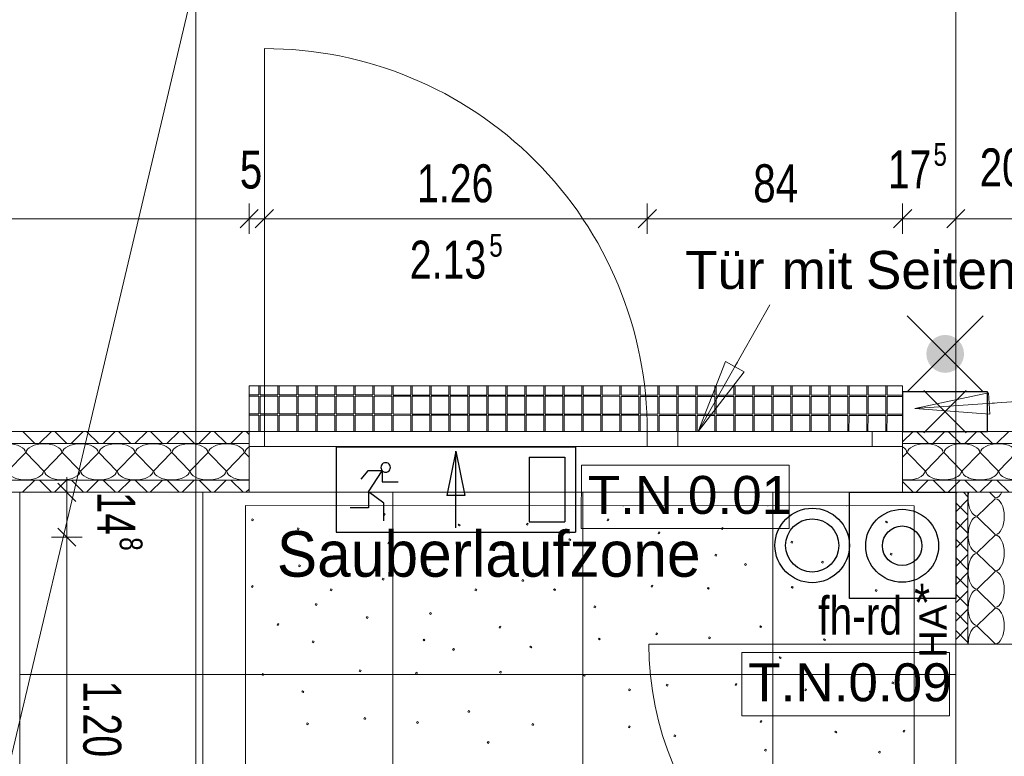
# Model space of a CAD drawing. Extents: x 1101 to 1942, y 41 to 882.
# Tile 91 of 113: x 1412 to 1477, y 736 to 785. Entities that reach past the tile are written whole.
import ezdxf
from ezdxf.lldxf.tags import DXFTag

# ---------------------------------------------------------------- set-up
doc = ezdxf.new("R2010")
doc.units = 0
doc.layers.get('0').update_dxf_attribs({"lineweight": 13})
for name, color, linetype, lineweight in [('Axen', 7, 'Continuous', 25), ('Beschriftung', 7, 'Continuous', 25), ('Boden', 7, 'Continuous', 25), ('Deckenspiegel', 7, 'Continuous', 25), ('Fullfläche', 7, 'Continuous', 25), ('Maßlinien', 7, 'Continuous', 25), ('Treppen', 7, 'Continuous', 25), ('Türen-A03CP7E11H', 7, 'Continuous', 25), ('Wände', 7, 'Continuous', 25)]:
    doc.layers.add(name, color=color, linetype=linetype, lineweight=lineweight)
for name, color, linetype, lineweight, true_color in [('BI_E_Einbruchmeldeanlagen', 5, 'Continuous', 25, 0x0000ff), ('BI_E_Licht', 7, 'Continuous', 25, 0xff6600), ('BI_E_Sicherheitsleuchten', 3, 'Continuous', 25, 0x00ff00), ('BI_E_Starkstrom', 1, 'Continuous', 25, 0xff0000)]:
    doc.layers.add(name, color=color, linetype=linetype, lineweight=lineweight, true_color=true_color)
doc.styles.get("Standard").update_dxf_attribs({"font": 'arial.ttf'})
tags = doc.linetypes.add('ALL_S25', pattern=[0.001, 0, -0.001]).pattern_tags.tags
tags[6:7] = [DXFTag(74, 4), DXFTag(75, 0), DXFTag(340, '0'), DXFTag(46, 1.0), DXFTag(50, 0.0), DXFTag(44, 0.0), DXFTag(45, 0.0)]
tags[4:5] = [DXFTag(74, 4), DXFTag(75, 0), DXFTag(340, '0'), DXFTag(46, 1.0), DXFTag(50, 0.0), DXFTag(44, 0.0), DXFTag(45, 0.0)]
tags = doc.linetypes.add('PUNKT2_S9-A03CP7E21H', pattern=[0.001, 0, -0.001]).pattern_tags.tags
tags[6:7] = [DXFTag(74, 4), DXFTag(75, 0), DXFTag(340, '0'), DXFTag(46, 1.0), DXFTag(50, 0.0), DXFTag(44, 0.0), DXFTag(45, 0.0)]
tags[4:5] = [DXFTag(74, 4), DXFTag(75, 0), DXFTag(340, '0'), DXFTag(46, 1.0), DXFTag(50, 0.0), DXFTag(44, 0.0), DXFTag(45, 0.0)]

# ---------------------------------------------------------------- blocks, each defined once
blk = doc.blocks.new('Referenz-A03CP7E41H', base_point=(1127.794, 89.807))
at = {"layer": 'Axen', "color": 0, "linetype": 'ALL_S25', "lineweight": -2, "ltscale": 0.13}
for p, q in [((1423.498, 90.134), (1423.498, 825.648)), ((1473.498, 90.134), (1473.498, 825.648)), ((1661.911, 757.448), (1222.401, 757.448))]:
    blk.add_line(p, q, dxfattribs=at)
at = {"layer": 'Beschriftung', "color": 0, "lineweight": -2}
for p, q in [((1406.928, 717.399), (1437.188, 845.28)), ((1456.537, 757.448), (1461.253, 765.776)), ((1470.798, 758.948), (1523.776, 762.612)), ((1456.537, 757.448), (1458.342, 762.056)), ((1456.537, 757.448), (1458.342, 762.056)), ((1458.342, 762.056), (1459.561, 761.367)), ((1458.342, 762.056), (1459.561, 761.367)), ((1458.951, 761.712), (1459.124, 762.016)), ((1459.561, 761.367), (1456.537, 757.448)), ((1459.561, 761.367), (1456.537, 757.448)), ((1470.798, 758.948), (1475.638, 759.984)), ((1470.798, 758.948), (1475.638, 759.984)), ((1475.638, 759.984), (1475.734, 758.587)), ((1475.638, 759.984), (1475.734, 758.587)), ((1475.734, 758.587), (1470.798, 758.948)), ((1475.734, 758.587), (1470.798, 758.948)), ((1475.686, 759.286), (1476.035, 759.31)), ((1448.856, 755.233), (1448.855, 751.066)), ((1462.527, 755.231), (1448.856, 755.233)), ((1462.527, 751.065), (1462.527, 755.231)), ((1448.855, 751.066), (1462.527, 751.065)), ((1459.419, 742.902), (1459.418, 738.736)), ((1473.091, 742.901), (1459.419, 742.902)), ((1473.09, 738.734), (1473.091, 742.901)), ((1459.418, 738.736), (1473.09, 738.734))]:
    blk.add_line(p, q, dxfattribs=at)
at = {"layer": 'Boden', "color": 0, "lineweight": -2}
for p, q in [((1469.998, 760.448), (1426.998, 760.448)), ((1426.998, 760.448), (1426.998, 757.448)), ((1427.64, 759.852), (1427.641, 760.448)), ((1427.721, 760.448), (1427.72, 759.852)), ((1428.89, 759.851), (1428.891, 760.448)), ((1428.971, 760.448), (1428.97, 759.851)), ((1430.14, 759.85), (1430.141, 760.448)), ((1430.221, 760.448), (1430.22, 759.85)), ((1431.39, 759.85), (1431.391, 760.448)), ((1431.471, 760.448), (1431.47, 759.85)), ((1432.64, 759.849), (1432.641, 760.448)), ((1432.721, 760.448), (1432.72, 759.849)), ((1433.89, 759.848), (1433.891, 760.448)), ((1433.971, 760.448), (1433.97, 759.848)), ((1435.14, 759.848), (1435.141, 760.448)), ((1435.221, 760.448), (1435.22, 759.848)), ((1436.39, 759.847), (1436.391, 760.448)), ((1436.471, 760.448), (1436.47, 759.847)), ((1437.64, 759.847), (1437.641, 760.448)), ((1437.721, 760.448), (1437.72, 759.846)), ((1438.89, 759.846), (1438.891, 760.448)), ((1438.971, 760.448), (1438.97, 759.846)), ((1440.14, 759.845), (1440.141, 760.448)), ((1440.221, 760.448), (1440.22, 759.845)), ((1441.39, 759.845), (1441.391, 760.448)), ((1441.471, 760.448), (1441.47, 759.844)), ((1442.64, 759.844), (1442.641, 760.448)), ((1442.721, 760.448), (1442.72, 759.844)), ((1443.89, 759.843), (1443.891, 760.448)), ((1443.971, 760.448), (1443.97, 759.843)), ((1445.14, 759.843), (1445.141, 760.448)), ((1445.221, 760.448), (1445.22, 759.843)), ((1446.39, 759.842), (1446.391, 760.448)), ((1446.471, 760.448), (1446.47, 759.842)), ((1447.64, 759.841), (1447.641, 760.448)), ((1447.721, 760.448), (1447.72, 759.841)), ((1448.89, 759.841), (1448.891, 760.448)), ((1448.971, 760.448), (1448.97, 759.841)), ((1450.14, 759.84), (1450.141, 760.448)), ((1450.221, 760.448), (1450.22, 759.84)), ((1451.39, 759.839), (1451.391, 760.448)), ((1451.471, 760.448), (1451.47, 759.839)), ((1452.64, 759.839), (1452.641, 760.448)), ((1452.721, 760.448), (1452.72, 759.839)), ((1453.89, 759.838), (1453.891, 760.448)), ((1453.971, 760.448), (1453.97, 759.838)), ((1455.14, 759.837), (1455.141, 760.448)), ((1455.221, 760.448), (1455.22, 759.837)), ((1456.39, 759.837), (1456.391, 760.448)), ((1456.471, 760.448), (1456.47, 759.837)), ((1457.64, 759.836), (1457.641, 760.448)), ((1457.721, 760.448), (1457.72, 759.836)), ((1458.89, 759.836), (1458.891, 760.448)), ((1458.971, 760.448), (1458.97, 759.835)), ((1460.14, 759.835), (1460.141, 760.448)), ((1460.221, 760.448), (1460.22, 759.835)), ((1461.39, 759.834), (1461.391, 760.448)), ((1461.471, 760.448), (1461.47, 759.834)), ((1462.64, 759.834), (1462.641, 760.448)), ((1462.721, 760.448), (1462.72, 759.834)), ((1463.89, 759.833), (1463.891, 760.448)), ((1463.971, 760.448), (1463.97, 759.833)), ((1465.14, 759.832), (1465.141, 760.448)), ((1465.221, 760.448), (1465.22, 759.832)), ((1466.39, 759.832), (1466.391, 760.448)), ((1466.471, 760.448), (1466.47, 759.832)), ((1467.64, 759.831), (1467.641, 760.448)), ((1467.721, 760.448), (1467.72, 759.831)), ((1468.89, 759.83), (1468.891, 760.448)), ((1468.971, 760.448), (1468.97, 759.83)), ((1469.998, 757.448), (1469.998, 760.448)), ((1426.998, 759.852), (1427.64, 759.852)), ((1427.64, 759.772), (1426.998, 759.772)), ((1427.64, 758.602), (1427.64, 759.772)), ((1427.72, 759.852), (1428.89, 759.851)), ((1428.89, 759.771), (1427.72, 759.772)), ((1427.72, 759.772), (1427.72, 758.602)), ((1428.89, 758.601), (1428.89, 759.771)), ((1428.97, 759.851), (1430.14, 759.85)), ((1430.14, 759.77), (1428.97, 759.771)), ((1428.97, 759.771), (1428.97, 758.601)), ((1430.14, 758.6), (1430.14, 759.77)), ((1430.22, 759.85), (1431.39, 759.85)), ((1431.39, 759.77), (1430.22, 759.77)), ((1430.22, 759.77), (1430.22, 758.6)), ((1431.39, 758.6), (1431.39, 759.77)), ((1431.47, 759.85), (1432.64, 759.849)), ((1432.64, 759.769), (1431.47, 759.77)), ((1431.47, 759.77), (1431.47, 758.6)), ((1432.64, 758.599), (1432.64, 759.769)), ((1432.72, 759.849), (1433.89, 759.848)), ((1433.89, 759.768), (1432.72, 759.769)), ((1432.72, 759.769), (1432.72, 758.599)), ((1433.89, 758.598), (1433.89, 759.768)), ((1433.97, 759.848), (1435.14, 759.848)), ((1435.14, 759.768), (1433.97, 759.768)), ((1433.97, 759.768), (1433.97, 758.598)), ((1435.14, 758.598), (1435.14, 759.768)), ((1435.22, 759.848), (1436.39, 759.847)), ((1436.39, 759.767), (1435.22, 759.768)), ((1435.22, 759.768), (1435.22, 758.598)), ((1436.39, 758.597), (1436.39, 759.767)), ((1436.47, 759.847), (1437.64, 759.847)), ((1437.64, 759.766), (1436.47, 759.767)), ((1436.47, 759.767), (1436.47, 758.597)), ((1437.64, 758.596), (1437.64, 759.766)), ((1437.72, 759.846), (1438.89, 759.846)), ((1438.89, 759.766), (1437.72, 759.766)), ((1437.72, 759.766), (1437.72, 758.596)), ((1438.89, 758.596), (1438.89, 759.766)), ((1438.97, 759.846), (1440.14, 759.845)), ((1440.14, 759.765), (1438.97, 759.766)), ((1438.97, 759.766), (1438.97, 758.596)), ((1440.14, 758.595), (1440.14, 759.765)), ((1440.22, 759.845), (1441.39, 759.845)), ((1441.39, 759.765), (1440.22, 759.765)), ((1440.22, 759.765), (1440.22, 758.595)), ((1441.39, 758.594), (1441.39, 759.765)), ((1441.47, 759.844), (1442.64, 759.844)), ((1442.64, 759.764), (1441.47, 759.765)), ((1441.47, 759.765), (1441.47, 758.594)), ((1442.64, 758.594), (1442.64, 759.764)), ((1442.72, 759.844), (1443.89, 759.843)), ((1443.89, 759.763), (1442.72, 759.764)), ((1442.72, 759.764), (1442.72, 758.594)), ((1443.89, 758.593), (1443.89, 759.763)), ((1443.97, 759.843), (1445.14, 759.843)), ((1445.14, 759.763), (1443.97, 759.763)), ((1443.97, 759.763), (1443.97, 758.593)), ((1445.14, 758.593), (1445.14, 759.763)), ((1445.22, 759.843), (1446.39, 759.842)), ((1446.39, 759.762), (1445.22, 759.763)), ((1445.22, 759.763), (1445.22, 758.593)), ((1446.39, 758.592), (1446.39, 759.762)), ((1446.47, 759.842), (1447.64, 759.841)), ((1447.64, 759.761), (1446.47, 759.762)), ((1446.47, 759.762), (1446.47, 758.592)), ((1447.64, 758.591), (1447.64, 759.761)), ((1447.72, 759.841), (1448.89, 759.841)), ((1448.89, 759.761), (1447.72, 759.761)), ((1447.72, 759.761), (1447.72, 758.591)), ((1448.89, 758.591), (1448.89, 759.761)), ((1448.97, 759.841), (1450.14, 759.84)), ((1450.14, 759.76), (1448.97, 759.761)), ((1448.97, 759.761), (1448.97, 758.591)), ((1450.14, 758.59), (1450.14, 759.76)), ((1450.22, 759.84), (1451.39, 759.839)), ((1451.39, 759.759), (1450.22, 759.76)), ((1450.22, 759.76), (1450.22, 758.59)), ((1451.39, 758.589), (1451.39, 759.759)), ((1451.47, 759.839), (1452.64, 759.839)), ((1452.64, 759.759), (1451.47, 759.759)), ((1451.47, 759.759), (1451.47, 758.589)), ((1452.64, 758.589), (1452.64, 759.759)), ((1452.72, 759.839), (1453.89, 759.838)), ((1453.89, 759.758), (1452.72, 759.759)), ((1452.72, 759.759), (1452.72, 758.589)), ((1453.89, 758.588), (1453.89, 759.758)), ((1453.97, 759.838), (1455.14, 759.837)), ((1455.14, 759.758), (1453.97, 759.758)), ((1453.97, 759.758), (1453.97, 758.588)), ((1455.14, 758.587), (1455.14, 759.758)), ((1455.22, 759.837), (1456.39, 759.837)), ((1456.39, 759.757), (1455.22, 759.757)), ((1455.22, 759.757), (1455.22, 758.587)), ((1456.39, 758.587), (1456.39, 759.757)), ((1456.47, 759.837), (1457.64, 759.836)), ((1457.64, 759.756), (1456.47, 759.757)), ((1456.47, 759.757), (1456.47, 758.587)), ((1457.64, 758.586), (1457.64, 759.756)), ((1457.72, 759.836), (1458.89, 759.836)), ((1458.89, 759.756), (1457.72, 759.756)), ((1457.72, 759.756), (1457.72, 758.586)), ((1458.89, 758.586), (1458.89, 759.756)), ((1458.97, 759.835), (1460.14, 759.835)), ((1460.14, 759.755), (1458.97, 759.756)), ((1458.97, 759.756), (1458.97, 758.586)), ((1460.14, 758.585), (1460.14, 759.755)), ((1460.22, 759.835), (1461.39, 759.834)), ((1461.39, 759.754), (1460.22, 759.755)), ((1460.22, 759.755), (1460.22, 758.585)), ((1461.39, 758.584), (1461.39, 759.754)), ((1461.47, 759.834), (1462.64, 759.834)), ((1462.64, 759.754), (1461.47, 759.754)), ((1461.47, 759.754), (1461.47, 758.584)), ((1462.64, 758.584), (1462.64, 759.754)), ((1462.72, 759.834), (1463.89, 759.833)), ((1463.89, 759.753), (1462.72, 759.754)), ((1462.72, 759.754), (1462.72, 758.584)), ((1463.89, 758.583), (1463.89, 759.753)), ((1463.97, 759.833), (1465.14, 759.832)), ((1465.14, 759.752), (1463.97, 759.753)), ((1463.97, 759.753), (1463.97, 758.583)), ((1465.14, 758.582), (1465.14, 759.752)), ((1465.22, 759.832), (1466.39, 759.832)), ((1466.39, 759.752), (1465.22, 759.752)), ((1465.22, 759.752), (1465.22, 758.582)), ((1466.39, 758.582), (1466.39, 759.752)), ((1466.47, 759.832), (1467.64, 759.831)), ((1467.64, 759.751), (1466.47, 759.752)), ((1466.47, 759.752), (1466.47, 758.582)), ((1467.64, 758.581), (1467.64, 759.751)), ((1467.72, 759.831), (1468.89, 759.83)), ((1468.89, 759.75), (1467.72, 759.751)), ((1467.72, 759.751), (1467.72, 758.581)), ((1468.89, 758.58), (1468.89, 759.75)), ((1468.97, 759.83), (1469.998, 759.83)), ((1469.998, 759.75), (1468.97, 759.75)), ((1468.97, 759.75), (1468.97, 758.58)), ((1426.998, 758.602), (1427.64, 758.602)), ((1427.64, 758.522), (1426.998, 758.522)), ((1427.639, 757.448), (1427.64, 758.522)), ((1427.72, 758.521), (1427.719, 757.448)), ((1427.72, 758.602), (1428.89, 758.601)), ((1428.89, 758.521), (1427.72, 758.521)), ((1428.889, 757.448), (1428.89, 758.521)), ((1428.97, 758.521), (1428.969, 757.448)), ((1428.97, 758.601), (1430.14, 758.6)), ((1430.14, 758.52), (1428.97, 758.521)), ((1430.139, 757.448), (1430.14, 758.52)), ((1430.22, 758.52), (1430.219, 757.448)), ((1430.22, 758.6), (1431.39, 758.6)), ((1431.39, 758.52), (1430.22, 758.52)), ((1431.389, 757.448), (1431.39, 758.52)), ((1431.47, 758.52), (1431.469, 757.448)), ((1431.47, 758.6), (1432.64, 758.599)), ((1432.64, 758.519), (1431.47, 758.52)), ((1432.639, 757.448), (1432.64, 758.519)), ((1432.72, 758.519), (1432.719, 757.448)), ((1432.72, 758.599), (1433.89, 758.598)), ((1433.89, 758.518), (1432.72, 758.519)), ((1433.889, 757.448), (1433.89, 758.518)), ((1433.97, 758.518), (1433.969, 757.448)), ((1433.97, 758.598), (1435.14, 758.598)), ((1435.14, 758.518), (1433.97, 758.518)), ((1435.139, 757.448), (1435.14, 758.518)), ((1435.22, 758.518), (1435.219, 757.448)), ((1435.22, 758.598), (1436.39, 758.597)), ((1436.39, 758.517), (1435.22, 758.518)), ((1436.389, 757.448), (1436.39, 758.517)), ((1436.47, 758.517), (1436.469, 757.448)), ((1436.47, 758.597), (1437.64, 758.596)), ((1437.64, 758.516), (1436.47, 758.517)), ((1437.639, 757.448), (1437.64, 758.516)), ((1437.72, 758.516), (1437.719, 757.448)), ((1437.72, 758.596), (1438.89, 758.596)), ((1438.89, 758.516), (1437.72, 758.516)), ((1438.889, 757.448), (1438.89, 758.516)), ((1438.97, 758.516), (1438.969, 757.448)), ((1438.97, 758.596), (1440.14, 758.595)), ((1440.14, 758.515), (1438.97, 758.516)), ((1440.139, 757.448), (1440.14, 758.515)), ((1440.22, 758.515), (1440.219, 757.448)), ((1440.22, 758.595), (1441.39, 758.594)), ((1441.39, 758.514), (1440.22, 758.515)), ((1441.389, 757.448), (1441.39, 758.514)), ((1441.47, 758.514), (1441.469, 757.448)), ((1441.47, 758.594), (1442.64, 758.594)), ((1442.64, 758.514), (1441.47, 758.514)), ((1442.639, 757.448), (1442.64, 758.514)), ((1442.72, 758.514), (1442.719, 757.448)), ((1442.72, 758.594), (1443.89, 758.593)), ((1443.89, 758.513), (1442.72, 758.514)), ((1443.889, 757.448), (1443.89, 758.513)), ((1443.97, 758.513), (1443.969, 757.448)), ((1443.97, 758.593), (1445.14, 758.593)), ((1445.14, 758.513), (1443.97, 758.513)), ((1445.139, 757.448), (1445.14, 758.513)), ((1445.22, 758.513), (1445.219, 757.448)), ((1445.22, 758.593), (1446.39, 758.592)), ((1446.39, 758.512), (1445.22, 758.513)), ((1446.389, 757.448), (1446.39, 758.512)), ((1446.47, 758.512), (1446.469, 757.448)), ((1446.47, 758.592), (1447.64, 758.591)), ((1447.64, 758.511), (1446.47, 758.512)), ((1447.639, 757.448), (1447.64, 758.511)), ((1447.72, 758.511), (1447.719, 757.448)), ((1447.72, 758.591), (1448.89, 758.591)), ((1448.89, 758.511), (1447.72, 758.511)), ((1448.889, 757.448), (1448.89, 758.511)), ((1448.97, 758.511), (1448.969, 757.448)), ((1448.97, 758.591), (1450.14, 758.59)), ((1450.14, 758.51), (1448.97, 758.511)), ((1450.139, 757.448), (1450.14, 758.51)), ((1450.22, 758.51), (1450.219, 757.448)), ((1450.22, 758.59), (1451.39, 758.589)), ((1451.39, 758.509), (1450.22, 758.51)), ((1451.389, 757.448), (1451.39, 758.509)), ((1451.47, 758.509), (1451.469, 757.448)), ((1451.47, 758.589), (1452.64, 758.589)), ((1452.64, 758.509), (1451.47, 758.509)), ((1452.639, 757.448), (1452.64, 758.509)), ((1452.72, 758.509), (1452.719, 757.448)), ((1452.72, 758.589), (1453.89, 758.588)), ((1453.89, 758.508), (1452.72, 758.509)), ((1453.889, 757.448), (1453.89, 758.508)), ((1453.97, 758.508), (1453.969, 757.448)), ((1453.97, 758.588), (1455.14, 758.587)), ((1455.14, 758.507), (1453.97, 758.508)), ((1455.139, 757.448), (1455.14, 758.507)), ((1455.22, 758.507), (1455.219, 757.448)), ((1455.22, 758.587), (1456.39, 758.587)), ((1456.39, 758.507), (1455.22, 758.507)), ((1456.389, 757.448), (1456.39, 758.507)), ((1456.47, 758.507), (1456.469, 757.448)), ((1456.47, 758.587), (1457.64, 758.586)), ((1457.64, 758.506), (1456.47, 758.507)), ((1457.639, 757.448), (1457.64, 758.506)), ((1457.72, 758.506), (1457.719, 757.448)), ((1457.72, 758.586), (1458.89, 758.586)), ((1458.89, 758.506), (1457.72, 758.506)), ((1458.889, 757.448), (1458.89, 758.506)), ((1458.97, 758.506), (1458.969, 757.448)), ((1458.97, 758.586), (1460.14, 758.585)), ((1460.14, 758.505), (1458.97, 758.506)), ((1460.139, 757.448), (1460.14, 758.505)), ((1460.22, 758.505), (1460.219, 757.448)), ((1460.22, 758.585), (1461.39, 758.584)), ((1461.39, 758.504), (1460.22, 758.505)), ((1461.389, 757.448), (1461.39, 758.504)), ((1461.47, 758.504), (1461.469, 757.448)), ((1461.47, 758.584), (1462.64, 758.584)), ((1462.64, 758.504), (1461.47, 758.504)), ((1462.639, 757.448), (1462.64, 758.504)), ((1462.72, 758.504), (1462.719, 757.448)), ((1462.72, 758.584), (1463.89, 758.583)), ((1463.89, 758.503), (1462.72, 758.504)), ((1463.889, 757.448), (1463.89, 758.503)), ((1463.97, 758.503), (1463.969, 757.448)), ((1463.97, 758.583), (1465.14, 758.582)), ((1465.14, 758.502), (1463.97, 758.503)), ((1465.139, 757.448), (1465.14, 758.502)), ((1465.22, 758.502), (1465.219, 757.448)), ((1465.22, 758.582), (1466.39, 758.582)), ((1466.39, 758.502), (1465.22, 758.502)), ((1466.389, 757.448), (1466.39, 758.502)), ((1466.47, 758.502), (1466.469, 757.448)), ((1466.47, 758.582), (1467.64, 758.581)), ((1467.64, 758.501), (1466.47, 758.502)), ((1467.639, 757.448), (1467.64, 758.501)), ((1467.72, 758.501), (1467.719, 757.448)), ((1467.72, 758.581), (1468.89, 758.58)), ((1468.89, 758.5), (1467.72, 758.501)), ((1468.889, 757.448), (1468.89, 758.5)), ((1468.97, 758.5), (1468.969, 757.448)), ((1468.97, 758.58), (1469.998, 758.58)), ((1469.998, 758.5), (1468.97, 758.5)), ((1426.998, 757.448), (1469.998, 757.448)), ((1426.749, 722.565), (1426.753, 752.565)), ((1426.753, 752.565), (1470.753, 752.56)), ((1451.617, 752.55), (1451.596, 752.562)), ((1451.596, 752.562), (1451.623, 752.562)), ((1451.623, 752.562), (1451.617, 752.55)), ((1461.136, 752.548), (1461.113, 752.561)), ((1461.113, 752.561), (1461.143, 752.561)), ((1461.143, 752.561), (1461.136, 752.548)), ((1466.311, 752.56), (1466.323, 752.56)), ((1470.753, 752.56), (1470.749, 722.56)), ((1427.162, 751.611), (1427.206, 751.691)), ((1427.243, 751.567), (1427.162, 751.611)), ((1427.206, 751.691), (1427.287, 751.647)), ((1427.287, 751.647), (1427.243, 751.567)), ((1435.828, 751.964), (1435.872, 752.045)), ((1435.909, 751.92), (1435.828, 751.964)), ((1435.872, 752.045), (1435.953, 752)), ((1435.953, 752), (1435.909, 751.92)), ((1450.549, 751.62), (1450.594, 751.701)), ((1450.63, 751.576), (1450.549, 751.62)), ((1450.594, 751.701), (1450.674, 751.656)), ((1450.674, 751.656), (1450.63, 751.576)), ((1430.165, 751.026), (1430.209, 751.106)), ((1430.245, 750.982), (1430.165, 751.026)), ((1430.209, 751.106), (1430.29, 751.062)), ((1430.29, 751.062), (1430.245, 750.982)), ((1440.757, 751.273), (1440.801, 751.353)), ((1440.838, 751.228), (1440.757, 751.273)), ((1440.801, 751.353), (1440.882, 751.309)), ((1440.882, 751.309), (1440.838, 751.228)), ((1445.24, 751.326), (1445.284, 751.407)), ((1445.321, 751.282), (1445.24, 751.326)), ((1445.284, 751.407), (1445.365, 751.363)), ((1445.365, 751.363), (1445.321, 751.282)), ((1458.071, 751.037), (1458.115, 751.117)), ((1458.152, 750.993), (1458.071, 751.037)), ((1458.115, 751.117), (1458.196, 751.073)), ((1458.196, 751.073), (1458.152, 750.993)), ((1468.88, 751.472), (1468.924, 751.552)), ((1468.96, 751.427), (1468.88, 751.472)), ((1468.924, 751.552), (1469.004, 751.508)), ((1469.004, 751.508), (1468.96, 751.427)), ((1448.036, 750.306), (1448.08, 750.387)), ((1448.117, 750.262), (1448.036, 750.306)), ((1448.08, 750.387), (1448.161, 750.343)), ((1448.161, 750.343), (1448.117, 750.262)), ((1453.902, 750.762), (1453.946, 750.843)), ((1453.983, 750.718), (1453.902, 750.762)), ((1453.946, 750.843), (1454.027, 750.798)), ((1454.027, 750.798), (1453.983, 750.718)), ((1436.128, 750.073), (1436.172, 750.153)), ((1436.209, 750.028), (1436.128, 750.073)), ((1436.172, 750.153), (1436.253, 750.109)), ((1436.253, 750.109), (1436.209, 750.028)), ((1443.623, 749.94), (1443.667, 750.02)), ((1443.704, 749.896), (1443.623, 749.94)), ((1443.667, 750.02), (1443.748, 749.976)), ((1443.748, 749.976), (1443.704, 749.896)), ((1462.644, 750.138), (1462.688, 750.218)), ((1462.725, 750.093), (1462.644, 750.138)), ((1462.688, 750.218), (1462.769, 750.174)), ((1462.769, 750.174), (1462.725, 750.093)), ((1450.346, 749.166), (1450.391, 749.247)), ((1450.427, 749.122), (1450.346, 749.166)), ((1450.391, 749.247), (1450.471, 749.202)), ((1450.471, 749.202), (1450.427, 749.122)), ((1457.642, 749.288), (1457.687, 749.368)), ((1457.723, 749.243), (1457.642, 749.288)), ((1457.687, 749.368), (1457.767, 749.324)), ((1457.767, 749.324), (1457.723, 749.243)), ((1469.183, 749.352), (1469.228, 749.433)), ((1469.264, 749.308), (1469.183, 749.352)), ((1469.228, 749.433), (1469.308, 749.388)), ((1469.308, 749.388), (1469.264, 749.308)), ((1430.248, 748.592), (1430.292, 748.673)), ((1430.328, 748.548), (1430.248, 748.592)), ((1430.292, 748.673), (1430.372, 748.628)), ((1430.372, 748.628), (1430.328, 748.548)), ((1438.831, 748.297), (1438.875, 748.377)), ((1438.875, 748.377), (1438.956, 748.333)), ((1459.593, 748.668), (1459.637, 748.748)), ((1459.674, 748.623), (1459.593, 748.668)), ((1459.637, 748.748), (1459.718, 748.704)), ((1459.718, 748.704), (1459.674, 748.623)), ((1464.669, 748.831), (1464.714, 748.912)), ((1464.75, 748.787), (1464.669, 748.831)), ((1464.714, 748.912), (1464.794, 748.867)), ((1464.794, 748.867), (1464.75, 748.787)), ((1435.752, 747.714), (1435.796, 747.794)), ((1435.832, 747.67), (1435.752, 747.714)), ((1435.796, 747.794), (1435.876, 747.75)), ((1435.876, 747.75), (1435.832, 747.67)), ((1438.912, 748.252), (1438.831, 748.297)), ((1438.956, 748.333), (1438.912, 748.252)), ((1444.944, 747.616), (1444.988, 747.697)), ((1444.988, 747.697), (1445.069, 747.653)), ((1427.144, 747.232), (1427.188, 747.312)), ((1427.225, 747.187), (1427.144, 747.232)), ((1427.188, 747.312), (1427.269, 747.268)), ((1427.269, 747.268), (1427.225, 747.187)), ((1432.332, 747.011), (1432.376, 747.092)), ((1432.376, 747.092), (1432.457, 747.047)), ((1432.457, 747.047), (1432.412, 746.967)), ((1441.851, 747.009), (1441.895, 747.089)), ((1441.895, 747.089), (1441.976, 747.045)), ((1441.976, 747.045), (1441.931, 746.964)), ((1445.025, 747.572), (1444.944, 747.616)), ((1445.069, 747.653), (1445.025, 747.572)), ((1447.035, 747.016), (1447.079, 747.097)), ((1447.079, 747.097), (1447.16, 747.052)), ((1447.16, 747.052), (1447.115, 746.972)), ((1453.443, 747.254), (1453.487, 747.335)), ((1453.524, 747.21), (1453.443, 747.254)), ((1453.487, 747.335), (1453.568, 747.291)), ((1453.568, 747.291), (1453.524, 747.21)), ((1457.153, 747.104), (1457.197, 747.185)), ((1457.233, 747.06), (1457.153, 747.104)), ((1457.197, 747.185), (1457.277, 747.14)), ((1457.277, 747.14), (1457.233, 747.06)), ((1462.674, 747.168), (1462.719, 747.249)), ((1462.755, 747.124), (1462.674, 747.168)), ((1462.719, 747.249), (1462.799, 747.204)), ((1462.799, 747.204), (1462.755, 747.124)), ((1432.412, 746.967), (1432.332, 747.011)), ((1441.931, 746.964), (1441.851, 747.009)), ((1447.115, 746.972), (1447.035, 747.016)), ((1468.192, 746.96), (1468.236, 747.041)), ((1468.272, 746.916), (1468.192, 746.96)), ((1468.236, 747.041), (1468.316, 746.996)), ((1468.316, 746.996), (1468.272, 746.916)), ((1431.344, 746.037), (1431.389, 746.117)), ((1431.425, 745.993), (1431.344, 746.037)), ((1431.389, 746.117), (1431.469, 746.073)), ((1431.469, 746.073), (1431.425, 745.993)), ((1449.675, 745.888), (1449.719, 745.969)), ((1449.755, 745.844), (1449.675, 745.888)), ((1449.719, 745.969), (1449.8, 745.924)), ((1449.8, 745.924), (1449.755, 745.844)), ((1434.697, 745.179), (1434.742, 745.259)), ((1434.778, 745.135), (1434.697, 745.179)), ((1434.742, 745.259), (1434.822, 745.215)), ((1434.822, 745.215), (1434.778, 745.135)), ((1438.866, 745.454), (1438.911, 745.534)), ((1438.947, 745.409), (1438.866, 745.454)), ((1438.911, 745.534), (1438.991, 745.49)), ((1438.991, 745.49), (1438.947, 745.409)), ((1428.831, 744.723), (1428.876, 744.804)), ((1428.912, 744.679), (1428.831, 744.723)), ((1428.876, 744.804), (1428.956, 744.759)), ((1428.956, 744.759), (1428.912, 744.679)), ((1443.439, 744.554), (1443.483, 744.635)), ((1443.52, 744.51), (1443.439, 744.554)), ((1443.483, 744.635), (1443.564, 744.591)), ((1443.564, 744.591), (1443.52, 744.51)), ((1460.593, 744.584), (1460.637, 744.665)), ((1460.673, 744.54), (1460.593, 744.584)), ((1460.637, 744.665), (1460.718, 744.621)), ((1460.718, 744.621), (1460.673, 744.54)), ((1449.978, 743.769), (1450.023, 743.849)), ((1450.023, 743.849), (1450.103, 743.805)), ((1450.103, 743.805), (1450.059, 743.724)), ((1453.752, 744.116), (1453.796, 744.196)), ((1453.832, 744.072), (1453.752, 744.116)), ((1453.796, 744.196), (1453.876, 744.152)), ((1453.876, 744.152), (1453.832, 744.072)), ((1457.223, 743.854), (1457.267, 743.935)), ((1457.303, 743.81), (1457.223, 743.854)), ((1457.267, 743.935), (1457.347, 743.891)), ((1457.347, 743.891), (1457.303, 743.81)), ((1464.8, 743.725), (1464.844, 743.805)), ((1464.844, 743.805), (1464.925, 743.761)), ((1431.142, 743.583), (1431.186, 743.663)), ((1431.222, 743.538), (1431.142, 743.583)), ((1431.186, 743.663), (1431.266, 743.619)), ((1431.266, 743.619), (1431.222, 743.538)), ((1438.438, 743.704), (1438.482, 743.785)), ((1438.518, 743.66), (1438.438, 743.704)), ((1438.482, 743.785), (1438.563, 743.741)), ((1438.563, 743.741), (1438.518, 743.66)), ((1440.388, 743.084), (1440.433, 743.165)), ((1440.433, 743.165), (1440.513, 743.121)), ((1445.464, 743.248), (1445.509, 743.328)), ((1445.545, 743.204), (1445.464, 743.248)), ((1445.509, 743.328), (1445.589, 743.284)), ((1445.589, 743.284), (1445.545, 743.204)), ((1450.059, 743.724), (1449.978, 743.769)), ((1464.881, 743.68), (1464.8, 743.725)), ((1464.925, 743.761), (1464.881, 743.68)), ((1440.469, 743.04), (1440.388, 743.084)), ((1440.513, 743.121), (1440.469, 743.04)), ((1461.874, 742.541), (1461.918, 742.621)), ((1461.955, 742.497), (1461.874, 742.541)), ((1461.918, 742.621), (1461.999, 742.577)), ((1461.999, 742.577), (1461.955, 742.497)), ((1427.83, 741.433), (1427.874, 741.513)), ((1427.911, 741.388), (1427.83, 741.433)), ((1427.874, 741.513), (1427.955, 741.469)), ((1427.955, 741.469), (1427.911, 741.388)), ((1434.238, 741.671), (1434.283, 741.752)), ((1434.319, 741.627), (1434.238, 741.671)), ((1434.283, 741.752), (1434.363, 741.707)), ((1434.363, 741.707), (1434.319, 741.627)), ((1437.948, 741.521), (1437.992, 741.601)), ((1438.028, 741.476), (1437.948, 741.521)), ((1437.992, 741.601), (1438.073, 741.557)), ((1438.073, 741.557), (1438.028, 741.476)), ((1443.469, 741.585), (1443.514, 741.665)), ((1443.55, 741.54), (1443.469, 741.585)), ((1443.514, 741.665), (1443.594, 741.621)), ((1443.594, 741.621), (1443.55, 741.54)), ((1448.987, 741.377), (1449.031, 741.457)), ((1449.067, 741.332), (1448.987, 741.377)), ((1449.031, 741.457), (1449.112, 741.413)), ((1449.112, 741.413), (1449.067, 741.332)), ((1454.443, 740.734), (1454.487, 740.815)), ((1454.524, 740.69), (1454.443, 740.734)), ((1454.487, 740.815), (1454.568, 740.771)), ((1454.568, 740.771), (1454.524, 740.69)), ((1458.97, 740.78), (1459.015, 740.861)), ((1459.051, 740.736), (1458.97, 740.78)), ((1459.015, 740.861), (1459.095, 740.816)), ((1459.095, 740.816), (1459.051, 740.736)), ((1469.291, 740.886), (1469.335, 740.966)), ((1469.372, 740.841), (1469.291, 740.886)), ((1469.335, 740.966), (1469.416, 740.922)), ((1469.416, 740.922), (1469.372, 740.841)), ((1430.47, 740.305), (1430.514, 740.385)), ((1430.551, 740.26), (1430.47, 740.305)), ((1430.514, 740.385), (1430.595, 740.341)), ((1430.595, 740.341), (1430.551, 740.26)), ((1451.969, 740.432), (1452.014, 740.512)), ((1452.05, 740.388), (1451.969, 740.432)), ((1452.014, 740.512), (1452.094, 740.468)), ((1452.094, 740.468), (1452.05, 740.388)), ((1463.552, 740.425), (1463.596, 740.505)), ((1463.632, 740.381), (1463.552, 740.425)), ((1463.596, 740.505), (1463.676, 740.461)), ((1463.676, 740.461), (1463.632, 740.381)), ((1467.799, 740.285), (1467.844, 740.366)), ((1467.88, 740.241), (1467.799, 740.285)), ((1467.844, 740.366), (1467.924, 740.322)), ((1467.924, 740.322), (1467.88, 740.241)), ((1470.595, 739.911), (1470.639, 739.991)), ((1470.639, 739.991), (1470.72, 739.947)), ((1470.72, 739.947), (1470.676, 739.867)), ((1470.676, 739.867), (1470.595, 739.911)), ((1441.388, 739.001), (1441.432, 739.081)), ((1441.469, 738.957), (1441.388, 739.001)), ((1441.432, 739.081), (1441.513, 739.037)), ((1441.513, 739.037), (1441.469, 738.957)), ((1430.774, 738.185), (1430.818, 738.266)), ((1430.854, 738.141), (1430.774, 738.185)), ((1430.818, 738.266), (1430.899, 738.222)), ((1430.899, 738.222), (1430.854, 738.141)), ((1434.547, 738.532), (1434.591, 738.613)), ((1434.627, 738.488), (1434.547, 738.532)), ((1434.591, 738.613), (1434.672, 738.569)), ((1434.672, 738.569), (1434.627, 738.488)), ((1438.018, 738.271), (1438.062, 738.352)), ((1438.098, 738.227), (1438.018, 738.271)), ((1438.062, 738.352), (1438.143, 738.307)), ((1438.143, 738.307), (1438.098, 738.227)), ((1445.595, 738.141), (1445.64, 738.222)), ((1445.676, 738.097), (1445.595, 738.141)), ((1445.64, 738.222), (1445.72, 738.178)), ((1445.72, 738.178), (1445.676, 738.097)), ((1451.95, 737.989), (1451.995, 738.07)), ((1452.031, 737.945), (1451.95, 737.989)), ((1451.995, 738.07), (1452.075, 738.026)), ((1452.075, 738.026), (1452.031, 737.945)), ((1460.616, 738.343), (1460.66, 738.423)), ((1460.697, 738.298), (1460.616, 738.343)), ((1460.66, 738.423), (1460.741, 738.379)), ((1460.741, 738.379), (1460.697, 738.298)), ((1454.953, 737.404), (1454.997, 737.485)), ((1455.034, 737.36), (1454.953, 737.404)), ((1454.997, 737.485), (1455.078, 737.441)), ((1455.078, 737.441), (1455.034, 737.36)), ((1465.545, 737.651), (1465.589, 737.732)), ((1465.626, 737.607), (1465.545, 737.651)), ((1465.589, 737.732), (1465.67, 737.688)), ((1465.67, 737.688), (1465.626, 737.607)), ((1470.028, 737.705), (1470.073, 737.786)), ((1470.109, 737.661), (1470.028, 737.705)), ((1470.073, 737.786), (1470.153, 737.741)), ((1470.153, 737.741), (1470.109, 737.661)), ((1442.669, 736.957), (1442.714, 737.038)), ((1442.75, 736.913), (1442.669, 736.957)), ((1442.714, 737.038), (1442.794, 736.994)), ((1442.794, 736.994), (1442.75, 736.913)), ((1460.916, 736.451), (1460.96, 736.532)), ((1460.997, 736.407), (1460.916, 736.451)), ((1460.96, 736.532), (1461.041, 736.488)), ((1461.041, 736.488), (1460.997, 736.407)), ((1468.411, 736.318), (1468.455, 736.399)), ((1468.492, 736.274), (1468.411, 736.318)), ((1468.455, 736.399), (1468.536, 736.355)), ((1468.536, 736.355), (1468.492, 736.274))]:
    blk.add_line(p, q, dxfattribs=at)
at = {"layer": 'Deckenspiegel', "color": 0, "lineweight": -2}
for p, q in [((1411.898, 691.948), (1411.898, 753.448)), ((1411.898, 753.448), (1473.498, 753.448)), ((1423.948, 691.948), (1423.948, 753.448)), ((1436.448, 691.948), (1436.448, 753.448)), ((1448.948, 691.948), (1448.948, 753.448)), ((1461.448, 691.948), (1461.448, 753.448)), ((1473.498, 753.448), (1473.498, 691.948)), ((1411.898, 741.448), (1473.498, 741.448))]:
    blk.add_line(p, q, dxfattribs=at)
at = {"layer": 'Fullfläche', "color": 0, "lineweight": -2}
for p, q in [((1412.101, 757.448), (1412.901, 756.647)), ((1413.983, 757.448), (1413.184, 756.647)), ((1414.201, 757.448), (1415.001, 756.647)), ((1416.083, 757.448), (1415.284, 756.647)), ((1416.301, 757.448), (1417.101, 756.647)), ((1418.183, 757.448), (1417.384, 756.647)), ((1418.401, 757.448), (1419.201, 756.647)), ((1420.283, 757.448), (1419.484, 756.647)), ((1420.501, 757.448), (1421.301, 756.647)), ((1422.383, 757.448), (1421.584, 756.647)), ((1422.601, 757.448), (1423.401, 756.647)), ((1424.483, 757.448), (1423.683, 756.647)), ((1424.701, 757.448), (1425.501, 756.647)), ((1426.583, 757.448), (1425.783, 756.647)), ((1426.801, 757.448), (1426.998, 757.251)), ((1470.682, 757.448), (1469.998, 756.763)), ((1470.902, 757.448), (1471.701, 756.648)), ((1472.782, 757.448), (1471.983, 756.648)), ((1473.002, 757.448), (1473.801, 756.648)), ((1474.882, 757.448), (1474.083, 756.648)), ((1475.102, 757.448), (1475.901, 756.648)), ((1476.982, 757.448), (1476.183, 756.648)), ((1411.122, 754.848), (1412.274, 756.048)), ((1412.322, 756.048), (1413.474, 754.848)), ((1413.522, 754.848), (1414.674, 756.048)), ((1414.722, 756.048), (1415.874, 754.848)), ((1415.922, 754.848), (1417.074, 756.048)), ((1417.122, 756.048), (1418.274, 754.848)), ((1418.322, 754.848), (1419.474, 756.048)), ((1419.522, 756.048), (1420.674, 754.848)), ((1420.722, 754.848), (1421.874, 756.048)), ((1421.922, 756.048), (1423.074, 754.848)), ((1423.122, 754.848), (1424.274, 756.048)), ((1424.322, 756.048), (1425.474, 754.848)), ((1425.522, 754.848), (1426.674, 756.048)), ((1426.722, 756.048), (1426.998, 755.759)), ((1470.274, 756.048), (1469.998, 755.759)), ((1471.474, 754.848), (1470.322, 756.048)), ((1472.674, 756.048), (1471.522, 754.848)), ((1473.874, 754.848), (1472.722, 756.048)), ((1475.074, 756.048), (1473.922, 754.848)), ((1476.274, 754.848), (1475.122, 756.048)), ((1477.474, 756.048), (1476.322, 754.848)), ((1412.087, 753.448), (1412.887, 754.248)), ((1413.997, 753.448), (1413.198, 754.248)), ((1414.187, 753.448), (1414.987, 754.248)), ((1416.097, 753.448), (1415.298, 754.248)), ((1416.287, 753.448), (1417.087, 754.248)), ((1418.197, 753.448), (1417.398, 754.248)), ((1418.387, 753.448), (1419.186, 754.248)), ((1420.297, 753.448), (1419.498, 754.248)), ((1420.487, 753.448), (1421.286, 754.248)), ((1422.397, 753.448), (1421.598, 754.248)), ((1422.587, 753.448), (1423.386, 754.248)), ((1424.497, 753.448), (1423.698, 754.248)), ((1424.687, 753.448), (1425.486, 754.248)), ((1426.597, 753.448), (1425.798, 754.248)), ((1470.886, 753.448), (1471.686, 754.248)), ((1472.798, 753.448), (1471.999, 754.248)), ((1472.986, 753.448), (1473.786, 754.248)), ((1474.898, 753.448), (1474.098, 754.248)), ((1475.086, 753.448), (1475.886, 754.248)), ((1476.998, 753.448), (1476.198, 754.248)), ((1426.787, 753.448), (1426.998, 753.659)), ((1470.698, 753.448), (1469.998, 754.148)), ((1473.585, 753.448), (1473.498, 753.361)), ((1474.298, 752.96), (1473.498, 752.161)), ((1474.298, 753.151), (1474, 753.448)), ((1474.898, 751.872), (1476.098, 753.024)), ((1476.098, 753.072), (1475.706, 753.448)), ((1474.298, 751.951), (1473.498, 752.75)), ((1474.298, 751.76), (1473.498, 750.961)), ((1476.098, 750.672), (1474.898, 751.824)), ((1474.298, 750.751), (1473.498, 751.55)), ((1474.298, 750.56), (1473.498, 749.761)), ((1474.298, 749.551), (1473.498, 750.35)), ((1474.898, 749.472), (1476.098, 750.624)), ((1474.298, 749.36), (1473.498, 748.561)), ((1474.298, 748.351), (1473.498, 749.15)), ((1476.098, 748.272), (1474.898, 749.424)), ((1474.298, 748.16), (1473.498, 747.361)), ((1474.298, 747.151), (1473.498, 747.95)), ((1474.898, 747.072), (1476.098, 748.224)), ((1474.298, 746.96), (1473.498, 746.161)), ((1474.298, 745.951), (1473.498, 746.75)), ((1476.098, 745.872), (1474.898, 747.024)), ((1474.298, 745.76), (1473.498, 744.961)), ((1474.898, 744.672), (1476.098, 745.824)), ((1474.298, 744.751), (1473.498, 745.55)), ((1474.298, 744.56), (1473.498, 743.761)), ((1476.098, 743.472), (1474.898, 744.624)), ((1474.298, 743.551), (1473.498, 744.35))]:
    blk.add_line(p, q, dxfattribs=at)
for centre, major_axis, start_param, end_param in [((1411.098, 756.048), (1.176, 0), 0, 1.570796), ((1413.498, 756.048), (1.176, 0), 1.570796, 3.141593), ((1413.498, 756.048), (1.176, 0), 0, 1.570796), ((1415.898, 756.048), (1.176, 0), 1.570796, 3.141593), ((1415.898, 756.048), (1.176, 0), 0, 1.570796), ((1418.298, 756.048), (1.176, 0), 1.570796, 3.141593), ((1418.298, 756.048), (1.176, 0), 0, 1.570796), ((1420.698, 756.048), (1.176, 0), 1.570796, 3.141593), ((1420.698, 756.048), (1.176, 0), 0, 1.570796), ((1423.098, 756.048), (1.176, 0), 1.570796, 3.141593), ((1423.098, 756.048), (1.176, 0), 0, 1.570796), ((1425.498, 756.048), (1.176, 0), 1.570796, 3.141593), ((1425.498, 756.048), (1.176, 0), 0, 1.570796), ((1427.898, 756.048), (1.176, 0), 2.441377, 3.141593), ((1469.098, 756.048), (-1.176, 0), 3.141593, 3.841808), ((1471.498, 756.048), (-1.176, 0), 4.712389, 6.283185), ((1471.498, 756.048), (-1.176, 0), 3.141593, 4.712389), ((1473.898, 756.048), (-1.176, 0), 4.712389, 6.283185), ((1473.898, 756.048), (-1.176, 0), 3.141593, 4.712389), ((1476.298, 756.048), (-1.176, 0), 4.712389, 6.283185), ((1476.298, 756.048), (-1.176, 0), 3.141593, 4.712389), ((1412.298, 754.848), (1.176, 0), 3.141593, 6.283185), ((1414.698, 754.848), (1.176, 0), 3.141593, 6.283185), ((1417.098, 754.848), (1.176, 0), 3.141593, 6.283185), ((1419.498, 754.848), (1.176, 0), 3.141593, 6.283185), ((1421.898, 754.848), (1.176, 0), 3.141593, 6.283185), ((1424.298, 754.848), (1.176, 0), 3.141593, 6.283185), ((1426.698, 754.848), (1.176, 0), 3.141593, 4.971028), ((1470.298, 754.848), (-1.176, 0), 1.312211, 3.141593), ((1472.698, 754.848), (-1.176, 0), 0, 3.141593), ((1475.098, 754.848), (-1.176, 0), 0, 3.141593), ((1477.498, 754.848), (-1.176, 0), 0, 3.141593), ((1474.898, 753.048), (0, 1.176), 1.223713, 1.570796), ((1474.898, 753.048), (0, 1.176), 1.570796, 3.141593), ((1476.098, 754.248), (0, 1.176), 3.141593, 3.964269), ((1476.098, 751.848), (0, 1.176), 3.141593, 6.283185), ((1474.898, 750.648), (0, 1.176), 0, 1.570796), ((1474.898, 750.648), (0, 1.176), 1.570796, 3.141593), ((1476.098, 749.448), (0, 1.176), 3.141593, 6.283185), ((1474.898, 748.248), (0, 1.176), 0, 1.570796), ((1474.898, 748.248), (0, 1.176), 1.570796, 3.141593), ((1476.098, 747.048), (0, 1.176), 3.141593, 6.283185), ((1474.898, 745.848), (0, 1.176), 0, 1.570796), ((1474.898, 745.848), (0, 1.176), 1.570796, 3.141593), ((1476.098, 744.648), (0, 1.176), 3.141593, 6.283185), ((1474.898, 743.448), (0, 1.176), 0, 1.570796)]:
    blk.add_ellipse(centre, major_axis=major_axis, ratio=0.5, start_param=start_param, end_param=end_param, dxfattribs=at)
at = {"layer": 'Maßlinien', "color": 0, "lineweight": -2}
for p, q in [((1426.998, 771.448), (1426.998, 772.448)), ((1427.998, 771.448), (1427.998, 772.448)), ((1453.198, 771.448), (1453.198, 772.448)), ((1469.998, 771.448), (1469.998, 772.448)), ((1473.498, 771.448), (1473.498, 772.448)), ((1426.398, 770.848), (1427.598, 772.048)), ((1427.398, 770.848), (1428.598, 772.048)), ((1452.598, 770.848), (1453.798, 772.048)), ((1469.398, 770.848), (1470.598, 772.048)), ((1472.898, 770.848), (1474.098, 772.048)), ((1344.033, 771.448), (1426.998, 771.448)), ((1426.998, 771.448), (1426.998, 770.448)), ((1426.998, 771.448), (1427.998, 771.448)), ((1427.998, 771.448), (1427.998, 770.448)), ((1427.998, 771.448), (1453.198, 771.448)), ((1453.198, 771.448), (1453.198, 770.448)), ((1453.198, 771.448), (1469.998, 771.448)), ((1469.998, 771.448), (1469.998, 770.448)), ((1469.998, 771.448), (1473.498, 771.448)), ((1473.498, 771.448), (1473.498, 770.448)), ((1473.498, 771.448), (1477.498, 771.448)), ((1414.998, 753.448), (1414.998, 754.448)), ((1414.398, 754.048), (1415.598, 752.848)), ((1414.998, 753.448), (1413.998, 753.448)), ((1414.998, 753.448), (1415.998, 753.448)), ((1414.998, 753.448), (1414.998, 750.488)), ((1414.398, 751.088), (1415.598, 749.888)), ((1414.998, 750.488), (1413.998, 750.488)), ((1414.998, 750.488), (1415.998, 750.488)), ((1414.998, 750.488), (1414.998, 726.498))]:
    blk.add_line(p, q, dxfattribs=at)
at = {"layer": 'Treppen', "color": 0, "linetype": 'PUNKT2_S9-A03CP7E21H', "lineweight": -2, "ltscale": 0.13}
blk.add_line((1411.898, 753.448), (1411.898, 720.708), dxfattribs=at)
at = {"layer": 'Türen-A03CP7E11H', "color": 0, "lineweight": -2}
for p, q in [((1427.998, 757.448), (1427.998, 782.647)), ((1426.998, 757.448), (1427.998, 757.448)), ((1427.998, 757.448), (1427.998, 756.448)), ((1453.198, 757.448), (1453.198, 756.448)), ((1453.198, 757.448), (1469.998, 757.448)), ((1455.198, 756.448), (1455.198, 757.448)), ((1467.998, 757.448), (1467.998, 756.448)), ((1427.998, 756.448), (1426.998, 756.448)), ((1469.998, 756.448), (1453.198, 756.448)), ((1473.498, 743.448), (1453.298, 743.448))]:
    blk.add_line(p, q, dxfattribs=at)
at = {"layer": 'Türen-A03CP7E11H', "color": 0, "linetype": 'PUNKT2_S9-A03CP7E21H', "lineweight": -2, "ltscale": 0.13}
for p, q in [((1427.998, 757.448), (1453.198, 757.448)), ((1453.198, 756.448), (1427.998, 756.448)), ((1473.498, 743.448), (1473.498, 723.248))]:
    blk.add_line(p, q, dxfattribs=at)
at = {"layer": 'Türen-A03CP7E11H', "color": 0, "lineweight": -2}
for centre, major_axis, end_param in [((1427.998, 757.448), (25.2, 0), 1.570797), ((1473.498, 743.448), (-20.2, 0), 1.570796)]:
    blk.add_ellipse(centre, major_axis=major_axis, ratio=1, start_param=0, end_param=end_param, dxfattribs=at)
at = {"layer": 'Wände', "color": 0, "lineweight": -2}
for p, q in [((1426.998, 757.448), (1302.298, 757.448)), ((1426.998, 753.448), (1426.998, 757.448)), ((1477.498, 757.448), (1469.998, 757.448)), ((1469.998, 757.448), (1469.998, 753.448)), ((1426.998, 756.648), (1303.098, 756.647)), ((1469.998, 756.648), (1593.898, 756.647)), ((1426.998, 754.248), (1303.098, 754.247)), ((1469.998, 754.248), (1593.898, 754.247)), ((1303.098, 753.448), (1426.998, 753.448)), ((1469.998, 753.448), (1473.498, 753.448)), ((1473.498, 743.448), (1473.498, 753.448)), ((1473.498, 753.448), (1532.849, 753.448)), ((1474.298, 743.448), (1474.298, 753.448)), ((1477.498, 743.448), (1473.498, 743.448))]:
    blk.add_line(p, q, dxfattribs=at)
at = {"layer": 'Beschriftung', "color": 0, "lineweight": -2, "char_height": 2.49999, "attachment_point": 1, "rotation": 359.99316}
for s, insert in [('{\\fArial;Tür}', (1455.678, 769.329)), ('{\\fArial;mit}', (1462.035, 769.328)), ('{\\fArial;Seitenteil,}', (1467.587, 769.328)), ('{\\fArial;T.N.0.01}', (1449.272, 754.523)), ('{\\fArial;T.N.0.09}', (1459.836, 742.192))]:
    blk.add_mtext(s, dxfattribs=dict(at, insert=insert))
at = {"layer": 'Boden', "color": 0, "lineweight": -2, "insert": (1428.816, 750.89), "char_height": 2.99999, "attachment_point": 1, "rotation": 359.99316}
blk.add_mtext('{\\W0.95;\\fArial;Sauberlaufzone}', dxfattribs=at)
at = {"layer": 'Maßlinien', "color": 0, "lineweight": -2, "attachment_point": 1}
for s, insert, char_height, rotation in [('{\\W0.76;\\fArial;5}', (1472.026, 776.43), 1.5, 0.00001), ('{\\W0.76;\\fArial;5}', (1426.382, 775.937), 2.49999, 0.00001), ('{\\W0.73;\\fArial;17}', (1469.038, 775.948), 2.49999, 0.00001), ('{\\W0.76;\\fArial;20}', (1475.069, 776.077), 2.49999, 0.00001), ('{\\W0.74;\\fArial;1.26}', (1438.045, 775.03), 2.49999, 0.00001), ('{\\W0.76;\\fArial;84}', (1460.169, 775.03), 2.49999, 0.00001), ('{\\W0.76;\\fArial;5}', (1442.796, 770.448), 1.5, 0.00001), ('{\\W0.74;\\fArial;2.13}', (1437.568, 770.005), 2.49999, 0.00001), ('{\\W0.73;\\fArial;14}', (1419.498, 753.474), 2.49999, 270.00001), ('{\\W0.76;\\fArial;8}', (1419.98, 750.486), 1.5, 270.00001), ('{\\W0.77;\\fArial;*}', (1470.753, 747.441), 2.49999, 359.99316), ('{\\W0.77;\\fArial;fh-rd}', (1464.435, 746.576), 2.49999, 359.99316), ('{\\W0.74;\\fArial;1.20}', (1418.581, 741.043), 2.49999, 270.00001)]:
    blk.add_mtext(s, dxfattribs=dict(at, insert=insert, char_height=char_height, rotation=rotation))
blk = doc.blocks.new('Fluchtwegleuchte oben-A03CP7IA1H', base_point=(1432.732, 750.811))
at = {"color": 0, "lineweight": -2}
for p, q in [((1432.732, 756.446), (1432.732, 750.811)), ((1432.732, 756.446), (1448.464, 756.446)), ((1440.598, 756.161), (1440.004, 753.223)), ((1440.598, 751.096), (1440.598, 756.161)), ((1440.598, 756.161), (1441.193, 753.223)), ((1448.464, 756.446), (1448.464, 750.811)), ((1445.413, 755.756), (1447.774, 755.756)), ((1445.413, 755.756), (1445.413, 751.501)), ((1447.774, 755.756), (1447.774, 751.501)), ((1434.805, 754.85), (1434.354, 754.318)), ((1435.749, 754.85), (1434.805, 754.85)), ((1434.84, 753.481), (1435.749, 754.85)), ((1435.749, 754.85), (1435.749, 754.133)), ((1435.749, 754.133), (1436.793, 754.133)), ((1434.84, 753.481), (1434.84, 752.426)), ((1435.865, 752.739), (1434.84, 753.481)), ((1441.193, 753.223), (1440.004, 753.223)), ((1434.84, 752.426), (1433.637, 752.426)), ((1435.865, 751.568), (1435.865, 752.739)), ((1445.413, 751.501), (1447.774, 751.501)), ((1432.732, 750.811), (1448.464, 750.811))]:
    blk.add_line(p, q, dxfattribs=at)
for major_axis in [(0.312, 0), (-0.312, 0)]:
    blk.add_ellipse((1435.98, 755.081), major_axis=major_axis, ratio=1, start_param=0, end_param=3.141593, dxfattribs=at)
blk = doc.blocks.new('Sicherheitsbel. (Bereitschaftsschaltung)-A03CP7JC1H', base_point=(1470.295, 760.049))
at = {"lineweight": -2}
blk.add_hatch(color=0, dxfattribs=at).paths.add_polyline_path([(1472.8, 761.301), (1473.122, 761.346), (1473.422, 761.472), (1473.679, 761.671), (1473.876, 761.93), (1474, 762.23), (1474.043, 762.553), (1474, 762.876), (1473.876, 763.176), (1473.679, 763.435), (1473.422, 763.634), (1473.122, 763.76), (1472.8, 763.805), (1472.477, 763.76), (1472.178, 763.634), (1471.92, 763.435), (1471.723, 763.176), (1471.599, 762.876), (1471.557, 762.553), (1471.599, 762.23), (1471.723, 761.93), (1471.92, 761.671), (1472.178, 761.472), (1472.477, 761.346)])
at = {"color": 0, "lineweight": -2}
for p, q in [((1470.295, 760.049), (1475.295, 765.049)), ((1475.295, 760.049), (1470.295, 765.049))]:
    blk.add_line(p, q, dxfattribs=at)
blk = doc.blocks.new('BEGA Wandleuchte Außen-A03CP7JE1H', base_point=(1469.99, 757.353))
at = {"color": 0, "lineweight": -2}
for p, q in [((1475.59, 760.053), (1469.99, 760.053)), ((1469.99, 760.053), (1469.99, 757.453)), ((1474.19, 757.353), (1471.39, 760.153)), ((1471.39, 757.353), (1474.19, 760.153)), ((1475.59, 757.453), (1475.59, 760.053)), ((1469.99, 757.453), (1475.59, 757.453))]:
    blk.add_line(p, q, dxfattribs=at)
blk = doc.blocks.new('Handalarmtaster AMOK-A03CP7JG1H', base_point=(1466.498, 742.555))
at = {"color": 0, "lineweight": -2}
for p, q in [((1466.498, 746.445), (1466.498, 753.445)), ((1466.498, 753.445), (1473.498, 753.445)), ((1473.498, 753.445), (1473.498, 746.445)), ((1473.498, 746.445), (1466.498, 746.445))]:
    blk.add_line(p, q, dxfattribs=at)
for radius in [2.4, 1.3]:
    blk.add_circle((1469.967, 749.926), radius, dxfattribs=at)
at = {"color": 0, "lineweight": -2, "insert": (1471.098, 742.555), "char_height": 1.8, "attachment_point": 1, "rotation": 90}
blk.add_mtext('{\\fArial;HA}', dxfattribs=at)
blk = doc.blocks.new('Taster Aufputz-A03CP7JO1H', base_point=(1461.598, 747.495))
at = {"color": 0, "lineweight": -2}
for radius in [2.45, 1.75]:
    blk.add_circle((1464.048, 749.945), radius, dxfattribs=at)

msp = doc.modelspace()

# ---------------------------------------------------------------- block references
at = {"color": 251, "lineweight": 13, "ltscale": 0.13, "true_color": 0x5f5f5f}
msp.add_blockref('Referenz-A03CP7E41H', (1127.794, 89.807), dxfattribs=at)
at = {"layer": 'BI_E_Einbruchmeldeanlagen', "linetype": 'Continuous', "ltscale": 0.25}
msp.add_blockref('Handalarmtaster AMOK-A03CP7JG1H', (1466.498, 742.555), dxfattribs=at)
at = {"layer": 'BI_E_Licht', "linetype": 'Continuous', "ltscale": 0.25}
msp.add_blockref('BEGA Wandleuchte Außen-A03CP7JE1H', (1469.99, 757.353), dxfattribs=at)
at = {"layer": 'BI_E_Sicherheitsleuchten', "linetype": 'Continuous', "ltscale": 0.25}
msp.add_blockref('Sicherheitsbel. (Bereitschaftsschaltung)-A03CP7JC1H', (1470.295, 760.049), dxfattribs=at)
at = {"layer": 'BI_E_Sicherheitsleuchten', "color": 3, "linetype": 'Continuous', "ltscale": 0.25, "true_color": 0x00ff00}
msp.add_blockref('Fluchtwegleuchte oben-A03CP7IA1H', (1432.732, 750.811), dxfattribs=at)
at = {"layer": 'BI_E_Starkstrom', "linetype": 'Continuous', "ltscale": 0.25}
msp.add_blockref('Taster Aufputz-A03CP7JO1H', (1461.598, 747.495), dxfattribs=at)

doc.saveas('drawing.dxf')
